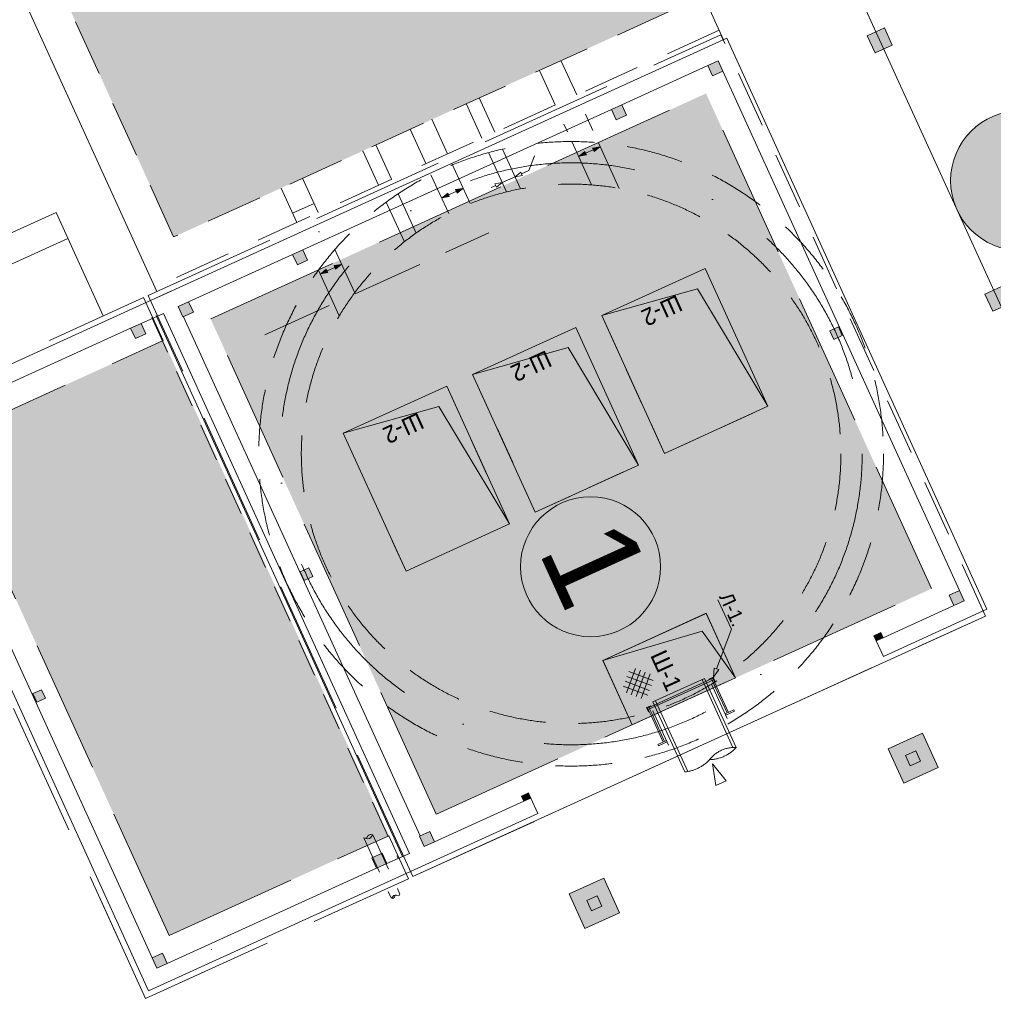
# Model space of a CAD drawing. Header units: millimetres. Extents: x 918404 to 1362154, y 4120617 to 4364104.
# Tile 232 of 256: x 1119153 to 1121210, y 4177681 to 4179762. Entities that reach past the tile are written whole.
import ezdxf

# ---------------------------------------------------------------- set-up
doc = ezdxf.new("R2010")
doc.units = ezdxf.units.MM
doc.header["$MEASUREMENT"] = 0
for name, pattern in [('2', [115, 75, -40]), ('thk_line_type', [945, 540, -405]), ('Волнистая 2', [1000, 0, -1000, 0]), ('Невидимая', [391.222223, 282.222223, -109]), ('Невидимая (копия)', [210, 150, -60]), ('Разомкнутая (копия)', [125, 80, -45]), ('Штриховая (копия)', [190, 120, -70]), ('Штрихпунктирная', [670.277762, 352.777767, -176.388884, 0, -141.111112])]:
    doc.linetypes.add(name, pattern=pattern)
for name, color, linetype in [('+(газон)', 7, 'Continuous'), ('DIMS', 7, 'Continuous'), ('выноски', 7, 'Continuous'), ('Конструктив - Несущий', 7, 'Continuous'), ('Конструктив - Ограждающий', 7, 'Continuous')]:
    doc.layers.add(name, color=color, linetype=linetype)
for name, color, linetype, lineweight in [('+(газон)_Ном._пера__7', 7, 'Continuous', 18), ('0_Ном._пера__1', 1, 'Continuous', 18), ('0_Ном._пера__1_Ном._пера__5', 5, 'Continuous', 18), ('0_Ном._пера__255_Ном._пера__255', 255, 'Continuous', 18), ('0_Ном._пера__7', 7, 'Continuous', 18), ('0_Ном._пера__7_Ном._пера__5', 5, 'Continuous', 18), ('0_Ном._пера__7_Ном._пера__7', 7, 'Continuous', 18), ('1_Ном._пера__7', 7, 'Continuous', 18), ('DIMS_Ном._пера__20', 20, 'Continuous', 18), ('DIMS_Ном._пера__7', 7, 'Continuous', 18), ('ENGLISH_Ном._пера__7', 7, 'Continuous', 18), ('Fills_Ном._пера__1', 1, 'Continuous', 18), ('Fills_Ном._пера__234', 234, 'Continuous', 18), ('Lines_Ном._пера__7', 7, 'Continuous', 18), ('REFERENK_Ном._пера__7', 7, 'Continuous', 18), ('REFERENK_Ном._пера__7_Ном._пера__7', 7, 'Continuous', 18), ('RUSSIAN_Ном._пера__7', 7, 'Continuous', 18), ('text_Ном._пера__7', 7, 'Continuous', 18), ('выноски_Ном._пера__20', 20, 'Continuous', 18), ('выноски_Ном._пера__7', 7, 'Continuous', 18), ('Зоп. К._Ном._пера__1', 1, 'Continuous', 18), ('Конструктив - Несущий_Ном._пера__1', 1, 'Continuous', 18), ('Конструктив - Несущий_Ном._пера__3', 3, 'Continuous', 18), ('Конструктив - Несущий_Ном._пера__41', 41, 'Continuous', 18), ('Конструктив - Ограждающий_Ном._пера__7', 7, 'Continuous', 18)]:
    doc.layers.add(name, color=color, linetype=linetype, lineweight=lineweight)
doc.styles.add('СГЕНЕРИР_СТИЛЬ_2', font='arial.ttf')
doc.styles.add('СГЕНЕРИР_СТИЛЬ_3', font='txt')

# ---------------------------------------------------------------- blocks, each defined once
blk = doc.blocks.new('Стена_134', base_point=(1119455.9, 4179142.9))
at = {"layer": 'Конструктив - Ограждающий_Ном._пера__7', "linetype": 'Continuous', "flags": 128}
for points in [[(1120646.8, 4179722.5), (1119441.8, 4179173.8)], [(1120425.1, 4179582), (1120607.1, 4179664.8)], [(1119751.6, 4179275.3), (1120403.2, 4179572)], [(1119510, 4179165.4), (1119729.7, 4179265.4)]]:
    blk.add_lwpolyline(points, dxfattribs=at)
blk = doc.blocks.new('Стена_135', base_point=(1120233.8, 4178114.8))
at = {"layer": 'Конструктив - Ограждающий_Ном._пера__7', "linetype": 'Continuous', "flags": 128}
for points in [[(1120218.4, 4178110), (1120029.7, 4178024.1)], [(1120247.9, 4178083.9), (1120233, 4178116.7)], [(1119425.1, 4177709.3), (1120247.9, 4178083.9)], [(1119976.3, 4177999.8), (1119929, 4177978.3)], [(1119907.2, 4177968.3), (1119464.8, 4177766.9)]]:
    blk.add_lwpolyline(points, dxfattribs=at)
blk = doc.blocks.new('Стена_136', base_point=(1118920.7, 4178899.2))
at = {"layer": 'Конструктив - Ограждающий_Ном._пера__7', "linetype": 'Continuous', "flags": 128}
for points in [[(1118875.7, 4178916.1), (1119425.1, 4177709.3)], [(1119433.1, 4177778.8), (1118933.3, 4178876.4)]]:
    blk.add_lwpolyline(points, dxfattribs=at)
blk = doc.blocks.new('Стена_137', base_point=(1118920.7, 4178899.2))
at = {"layer": 'Конструктив - Ограждающий_Ном._пера__7', "linetype": 'Continuous', "flags": 128}
for points in [[(1119470.9, 4179187.1), (1118875.7, 4178916.1)], [(1119409.4, 4179119.5), (1119456.7, 4179141.1)], [(1118945.2, 4178908.2), (1119387.5, 4179109.6)]]:
    blk.add_lwpolyline(points, dxfattribs=at)
blk = doc.blocks.new('Стена_138', base_point=(1121157.8, 4178518))
at = {"layer": 'Конструктив - Ограждающий_Ном._пера__7', "linetype": 'Continuous', "flags": 128}
for points in [[(1121196.2, 4178515.7), (1120646.8, 4179722.5)], [(1120638.9, 4179652.9), (1121138.6, 4178555.4)]]:
    blk.add_lwpolyline(points, dxfattribs=at)
blk = doc.blocks.new('Стена_139', base_point=(1119472.2, 4179150.4))
at = {"layer": 'Конструктив - Ограждающий_Ном._пера__7', "linetype": 'Continuous', "flags": 128}
for points in [[(1119456.7, 4179141.1), (1119976.3, 4177999.8)], [(1119999.1, 4178036.6), (1119499.4, 4179134.1)]]:
    blk.add_lwpolyline(points, dxfattribs=at)
blk = doc.blocks.new('Стена_140', base_point=(1121157.8, 4178518))
at = {"layer": 'Конструктив - Ограждающий_Ном._пера__7', "linetype": 'Continuous', "flags": 128}
for points in [[(1121126.7, 4178523.6), (1120977.4, 4178455.6)], [(1120977.8, 4178416.2), (1121196.2, 4178515.7)], [(1120962.9, 4178449), (1120977.8, 4178416.2)]]:
    blk.add_lwpolyline(points, dxfattribs=at)
blk = doc.blocks.new('Колонна_451', base_point=(1120367.2, 4177894.3))
at = {"layer": 'Конструктив - Несущий_Ном._пера__1', "linetype": 'Continuous', "lineweight": 18}
blk.add_hatch(color=14, dxfattribs=at).paths.add_polyline_path([(1120420.2, 4177874.4), (1120387, 4177947.3), (1120314.2, 4177914.1), (1120347.4, 4177841.3)])
at = {"layer": 'Конструктив - Несущий_Ном._пера__3', "linetype": 'Continuous', "flags": 128}
blk.add_lwpolyline([(1120420.2, 4177874.4), (1120387, 4177947.3), (1120314.2, 4177914.1), (1120347.4, 4177841.3)], close=True, dxfattribs=at)
blk = doc.blocks.new('Колонна_452', base_point=(1119504.1, 4179149.5))
at = {"layer": 'Конструктив - Несущий_Ном._пера__41', "linetype": 'Continuous'}
blk.add_hatch(color=256, dxfattribs=at).paths.add_polyline_path([(1119510, 4179165.4), (1119488.2, 4179155.4), (1119498.1, 4179133.6), (1119520, 4179143.5)])
at = {"layer": 'Конструктив - Несущий_Ном._пера__41', "linetype": 'Continuous', "flags": 128}
blk.add_lwpolyline([(1119510, 4179165.4), (1119488.2, 4179155.4), (1119498.1, 4179133.6), (1119520, 4179143.5)], close=True, dxfattribs=at)
blk = doc.blocks.new('Колонна_453', base_point=(1120013.8, 4178030))
at = {"layer": 'Конструктив - Несущий_Ном._пера__41', "linetype": 'Continuous'}
blk.add_hatch(color=256, dxfattribs=at).paths.add_polyline_path([(1120019.7, 4178045.9), (1119997.9, 4178036), (1120007.8, 4178014.1), (1120029.7, 4178024.1)])
at = {"layer": 'Конструктив - Несущий_Ном._пера__41', "linetype": 'Continuous', "flags": 128}
blk.add_lwpolyline([(1120019.7, 4178045.9), (1119997.9, 4178036), (1120007.8, 4178014.1), (1120029.7, 4178024.1)], close=True, dxfattribs=at)
blk = doc.blocks.new('Колонна_454', base_point=(1120367.2, 4177894.3))
at = {"layer": 'Конструктив - Несущий_Ном._пера__41', "linetype": 'Continuous'}
blk.add_hatch(color=256, dxfattribs=at).paths.add_polyline_path([(1120373.1, 4177910.2), (1120351.3, 4177900.2), (1120361.2, 4177878.4), (1120383.1, 4177888.3)])
at = {"layer": 'Конструктив - Несущий_Ном._пера__41', "linetype": 'Continuous', "flags": 128}
blk.add_lwpolyline([(1120373.1, 4177910.2), (1120351.3, 4177900.2), (1120361.2, 4177878.4), (1120383.1, 4177888.3)], close=True, dxfattribs=at)
blk = doc.blocks.new('Колонна_455', base_point=(1121040.7, 4178200.9))
at = {"layer": 'Конструктив - Несущий_Ном._пера__41', "linetype": 'Continuous'}
blk.add_hatch(color=256, dxfattribs=at).paths.add_polyline_path([(1121046.6, 4178216.8), (1121024.8, 4178206.9), (1121034.7, 4178185), (1121056.6, 4178195)])
at = {"layer": 'Конструктив - Несущий_Ном._пера__41', "linetype": 'Continuous', "flags": 128}
blk.add_lwpolyline([(1121046.6, 4178216.8), (1121024.8, 4178206.9), (1121034.7, 4178185), (1121056.6, 4178195)], close=True, dxfattribs=at)
blk = doc.blocks.new('Колонна_456', base_point=(1119745.6, 4179259.4))
at = {"layer": 'Конструктив - Несущий_Ном._пера__41', "linetype": 'Continuous'}
blk.add_hatch(color=256, dxfattribs=at).paths.add_polyline_path([(1119751.6, 4179275.3), (1119729.7, 4179265.4), (1119739.7, 4179243.5), (1119761.5, 4179253.5)])
at = {"layer": 'Конструктив - Несущий_Ном._пера__41', "linetype": 'Continuous', "flags": 128}
blk.add_lwpolyline([(1119751.6, 4179275.3), (1119729.7, 4179265.4), (1119739.7, 4179243.5), (1119761.5, 4179253.5)], close=True, dxfattribs=at)
blk = doc.blocks.new('Колонна_457', base_point=(1120419.1, 4179566.1))
at = {"layer": 'Конструктив - Несущий_Ном._пера__41', "linetype": 'Continuous'}
blk.add_hatch(color=256, dxfattribs=at).paths.add_polyline_path([(1120425.1, 4179582), (1120403.2, 4179572), (1120413.2, 4179550.2), (1120435, 4179560.1)])
at = {"layer": 'Конструктив - Несущий_Ном._пера__41', "linetype": 'Continuous', "flags": 128}
blk.add_lwpolyline([(1120425.1, 4179582), (1120403.2, 4179572), (1120413.2, 4179550.2), (1120435, 4179560.1)], close=True, dxfattribs=at)
blk = doc.blocks.new('Колонна_458', base_point=(1120223.2, 4178118.8))
at = {"layer": 'Конструктив - Несущий_Ном._пера__41', "linetype": 'Continuous'}
blk.add_hatch(color=256, dxfattribs=at).paths.add_polyline_path([(1120228, 4178127.6), (1120213.4, 4178120.9), (1120218.4, 4178110), (1120233, 4178116.7)])
at = {"layer": 'Конструктив - Несущий_Ном._пера__41', "linetype": 'Continuous', "flags": 128}
blk.add_lwpolyline([(1120228, 4178127.6), (1120213.4, 4178120.9), (1120218.4, 4178110), (1120233, 4178116.7)], close=True, dxfattribs=at)
blk = doc.blocks.new('Колонна_459', base_point=(1120967.7, 4178457.8))
at = {"layer": 'Конструктив - Несущий_Ном._пера__41', "linetype": 'Continuous'}
blk.add_hatch(color=256, dxfattribs=at).paths.add_polyline_path([(1120972.5, 4178466.5), (1120957.9, 4178459.9), (1120962.9, 4178449), (1120977.4, 4178455.6)])
at = {"layer": 'Конструктив - Несущий_Ном._пера__41', "linetype": 'Continuous', "flags": 128}
blk.add_lwpolyline([(1120972.5, 4178466.5), (1120957.9, 4178459.9), (1120962.9, 4178449), (1120977.4, 4178455.6)], close=True, dxfattribs=at)
blk = doc.blocks.new('Колонна_460', base_point=(1120877.8, 4179099.2))
at = {"layer": 'Конструктив - Несущий_Ном._пера__41', "linetype": 'Continuous'}
blk.add_hatch(color=256, dxfattribs=at).paths.add_polyline_path([(1120882.8, 4179112.4), (1120864.6, 4179104.1), (1120872.8, 4179085.9), (1120891, 4179094.2)])
at = {"layer": 'Конструктив - Несущий_Ном._пера__41', "linetype": 'Continuous', "flags": 128}
blk.add_lwpolyline([(1120882.8, 4179112.4), (1120864.6, 4179104.1), (1120872.8, 4179085.9), (1120891, 4179094.2)], close=True, dxfattribs=at)
blk = doc.blocks.new('Колонна_461', base_point=(1119194.1, 4178332.6))
at = {"layer": 'Конструктив - Несущий_Ном._пера__41', "linetype": 'Continuous'}
blk.add_hatch(color=256, dxfattribs=at).paths.add_polyline_path([(1119207.4, 4178327.6), (1119199.1, 4178345.8), (1119180.9, 4178337.5), (1119189.1, 4178319.3)])
at = {"layer": 'Конструктив - Несущий_Ном._пера__41', "linetype": 'Continuous', "flags": 128}
blk.add_lwpolyline([(1119207.4, 4178327.6), (1119199.1, 4178345.8), (1119180.9, 4178337.5), (1119189.1, 4178319.3)], close=True, dxfattribs=at)
blk = doc.blocks.new('Колонна_462', base_point=(1119758.9, 4178589.7))
at = {"layer": 'Конструктив - Несущий_Ном._пера__41', "linetype": 'Continuous'}
blk.add_hatch(color=256, dxfattribs=at).paths.add_polyline_path([(1119763.9, 4178603), (1119745.7, 4178594.7), (1119754, 4178576.5), (1119772.2, 4178584.8)])
at = {"layer": 'Конструктив - Несущий_Ном._пера__41', "linetype": 'Continuous', "flags": 128}
blk.add_lwpolyline([(1119763.9, 4178603), (1119745.7, 4178594.7), (1119754, 4178576.5), (1119772.2, 4178584.8)], close=True, dxfattribs=at)
blk = doc.blocks.new('Колонна_481', base_point=(1120623, 4179658.9))
at = {"layer": 'Конструктив - Несущий_Ном._пера__41', "linetype": 'Continuous'}
blk.add_hatch(color=256, dxfattribs=at).paths.add_polyline_path([(1120628.9, 4179674.8), (1120607.1, 4179664.8), (1120617, 4179643), (1120638.9, 4179652.9)])
at = {"layer": 'Конструктив - Несущий_Ном._пера__41', "linetype": 'Continuous', "flags": 128}
blk.add_lwpolyline([(1120628.9, 4179674.8), (1120607.1, 4179664.8), (1120617, 4179643), (1120638.9, 4179652.9)], close=True, dxfattribs=at)
blk = doc.blocks.new('Колонна_482', base_point=(1121132.6, 4178539.5))
at = {"layer": 'Конструктив - Несущий_Ном._пера__41', "linetype": 'Continuous'}
blk.add_hatch(color=256, dxfattribs=at).paths.add_polyline_path([(1121138.6, 4178555.4), (1121116.7, 4178545.4), (1121126.7, 4178523.6), (1121148.5, 4178533.5)])
at = {"layer": 'Конструктив - Несущий_Ном._пера__41', "linetype": 'Continuous', "flags": 128}
blk.add_lwpolyline([(1121138.6, 4178555.4), (1121116.7, 4178545.4), (1121126.7, 4178523.6), (1121148.5, 4178533.5)], close=True, dxfattribs=at)
blk = doc.blocks.new('Колонна_483', base_point=(1119448.9, 4177772.9))
at = {"layer": 'Конструктив - Несущий_Ном._пера__41', "linetype": 'Continuous'}
blk.add_hatch(color=256, dxfattribs=at).paths.add_polyline_path([(1119464.8, 4177766.9), (1119454.9, 4177788.8), (1119433.1, 4177778.8), (1119443, 4177757)])
at = {"layer": 'Конструктив - Несущий_Ном._пера__41', "linetype": 'Continuous', "flags": 128}
blk.add_lwpolyline([(1119464.8, 4177766.9), (1119454.9, 4177788.8), (1119433.1, 4177778.8), (1119443, 4177757)], close=True, dxfattribs=at)
blk = doc.blocks.new('Колонна_485', base_point=(1119913.1, 4177984.2))
at = {"layer": 'Конструктив - Несущий_Ном._пера__41', "linetype": 'Continuous'}
blk.add_hatch(color=256, dxfattribs=at).paths.add_polyline_path([(1119929, 4177978.3), (1119919, 4178000.1), (1119897.2, 4177990.1), (1119907.2, 4177968.3)])
at = {"layer": 'Конструктив - Несущий_Ном._пера__41', "linetype": 'Continuous', "flags": 128}
blk.add_lwpolyline([(1119929, 4177978.3), (1119919, 4178000.1), (1119897.2, 4177990.1), (1119907.2, 4177968.3)], close=True, dxfattribs=at)
blk = doc.blocks.new('Колонна_486', base_point=(1119403.4, 4179103.6))
at = {"layer": 'Конструктив - Несущий_Ном._пера__41', "linetype": 'Continuous'}
blk.add_hatch(color=256, dxfattribs=at).paths.add_polyline_path([(1119419.3, 4179097.7), (1119409.4, 4179119.5), (1119387.5, 4179109.6), (1119397.5, 4179087.7)])
at = {"layer": 'Конструктив - Несущий_Ном._пера__41', "linetype": 'Continuous', "flags": 128}
blk.add_lwpolyline([(1119419.3, 4179097.7), (1119409.4, 4179119.5), (1119387.5, 4179109.6), (1119397.5, 4179087.7)], close=True, dxfattribs=at)
blk = doc.blocks.new('Колонна_487', base_point=(1121040.7, 4178200.9))
at = {"layer": 'Конструктив - Несущий_Ном._пера__1', "linetype": 'Continuous', "lineweight": 18}
blk.add_hatch(color=14, dxfattribs=at).paths.add_polyline_path([(1120987.7, 4178220.7), (1121020.8, 4178147.9), (1121093.6, 4178181.1), (1121060.5, 4178253.9)])
at = {"layer": 'Конструктив - Несущий_Ном._пера__3', "linetype": 'Continuous', "flags": 128}
blk.add_lwpolyline([(1120987.7, 4178220.7), (1121020.8, 4178147.9), (1121093.6, 4178181.1), (1121060.5, 4178253.9)], close=True, dxfattribs=at)
blk = doc.blocks.new('Колонна_498', base_point=(1120970.2, 4179718.1))
at = {"layer": '+(газон)', "linetype": 'Continuous', "lineweight": 0, "true_color": 0x000000}
blk.add_hatch(color=18, dxfattribs=at).paths.add_polyline_path([(1120980.2, 4179744.6), (1120943.8, 4179728), (1120960.3, 4179691.6), (1120996.7, 4179708.2)])
at = {"layer": '+(газон)_Ном._пера__7', "linetype": 'Continuous', "flags": 128}
blk.add_lwpolyline([(1120980.2, 4179744.6), (1120943.8, 4179728), (1120960.3, 4179691.6), (1120996.7, 4179708.2)], close=True, dxfattribs=at)
blk = doc.blocks.new('Колонна_499', base_point=(1121218.9, 4179172.1))
at = {"layer": '+(газон)', "linetype": 'Continuous', "lineweight": 0, "true_color": 0x000000}
blk.add_hatch(color=18, dxfattribs=at).paths.add_polyline_path([(1121228.8, 4179198.5), (1121192.4, 4179182), (1121209, 4179145.6), (1121245.4, 4179162.1)])
at = {"layer": '+(газон)_Ном._пера__7', "linetype": 'Continuous', "flags": 128}
blk.add_lwpolyline([(1121228.8, 4179198.5), (1121192.4, 4179182), (1121209, 4179145.6), (1121245.4, 4179162.1)], close=True, dxfattribs=at)
blk = doc.blocks.new('Линия_73', base_point=(1120616.5, 4178188.9))
at = {"layer": '0_Ном._пера__1', "linetype": 'Continuous'}
for p, q in [((1120616.5, 4178188.9), (1120646, 4178153.1)), ((1120616.5, 4178188.9), (1120624.1, 4178143.2)), ((1120646, 4178153.1), (1120624.1, 4178143.2))]:
    blk.add_line(p, q, dxfattribs=at)
blk = doc.blocks.new('Линия_74', base_point=(1120335, 4179473.4))
at = {"layer": 'выноски_Ном._пера__20', "linetype": 'Continuous'}
for points in [[(1120335, 4179473.4), (1120350.3, 4179475.9), (1120347, 4179483.2)], [(1120378.6, 4179493.2), (1120363.3, 4179490.6), (1120366.6, 4179483.4)]]:
    blk.add_hatch(color=256, dxfattribs=at).paths.add_polyline_path(points)
for p, q in [((1120335, 4179473.4), (1120347, 4179483.2)), ((1120347, 4179483.2), (1120350.3, 4179475.9)), ((1120378.6, 4179493.2), (1120363.3, 4179490.6)), ((1120366.6, 4179483.4), (1120363.3, 4179490.6)), ((1120378.6, 4179493.2), (1120366.6, 4179483.4)), ((1120335, 4179473.4), (1120350.3, 4179475.9))]:
    blk.add_line(p, q, dxfattribs=at)
at = {"layer": 'выноски_Ном._пера__7', "linetype": 'Continuous'}
blk.add_line((1120348.6, 4179479.6), (1120365, 4179487), dxfattribs=at)
blk = doc.blocks.new('Линия_75', base_point=(1119832.5, 4179244.6))
at = {"layer": 'выноски_Ном._пера__20', "linetype": 'Continuous'}
for points in [[(1119789, 4179224.8), (1119804.2, 4179227.3), (1119800.9, 4179234.6)], [(1119832.5, 4179244.6), (1119817.3, 4179242), (1119820.6, 4179234.7)]]:
    blk.add_hatch(color=256, dxfattribs=at).paths.add_polyline_path(points)
for p, q in [((1119789, 4179224.8), (1119800.9, 4179234.6)), ((1119800.9, 4179234.6), (1119804.2, 4179227.3)), ((1119832.5, 4179244.6), (1119817.3, 4179242)), ((1119820.6, 4179234.7), (1119817.3, 4179242)), ((1119832.5, 4179244.6), (1119820.6, 4179234.7)), ((1119789, 4179224.8), (1119804.2, 4179227.3))]:
    blk.add_line(p, q, dxfattribs=at)
at = {"layer": 'выноски_Ном._пера__7', "linetype": 'Continuous'}
blk.add_line((1119818.9, 4179238.4), (1119802.6, 4179230.9), dxfattribs=at)
blk = doc.blocks.new('Линия_76', base_point=(1120089, 4179405.2))
at = {"layer": 'выноски_Ном._пера__20', "linetype": 'Continuous'}
for points in [[(1120089, 4179405.2), (1120073.7, 4179402.7), (1120077.1, 4179395.4)], [(1120045.5, 4179385.4), (1120060.7, 4179387.9), (1120057.4, 4179395.2)]]:
    blk.add_hatch(color=256, dxfattribs=at).paths.add_polyline_path(points)
for p, q in [((1120089, 4179405.2), (1120073.7, 4179402.7)), ((1120077.1, 4179395.4), (1120073.7, 4179402.7)), ((1120089, 4179405.2), (1120077.1, 4179395.4)), ((1120045.5, 4179385.4), (1120057.4, 4179395.2)), ((1120045.5, 4179385.4), (1120060.7, 4179387.9)), ((1120057.4, 4179395.2), (1120060.7, 4179387.9))]:
    blk.add_line(p, q, dxfattribs=at)
at = {"layer": 'выноски_Ном._пера__7', "linetype": 'Continuous'}
blk.add_line((1120075.4, 4179399), (1120059.1, 4179391.6), dxfattribs=at)
blk = doc.blocks.new('Линия_77', base_point=(1120229.1, 4179443.3))
at = {"layer": 'выноски_Ном._пера__20', "linetype": 'Continuous'}
for p, q in [((1120199.8, 4179430), (1120211.7, 4179439.8)), ((1120211.7, 4179439.8), (1120215, 4179432.5)), ((1120199.8, 4179430), (1120215, 4179432.5))]:
    blk.add_line(p, q, dxfattribs=at)
at = {"layer": 'выноски_Ном._пера__7', "linetype": 'Continuous'}
blk.add_line((1120229.1, 4179443.3), (1120213.4, 4179436.1), dxfattribs=at)
blk = doc.blocks.new('Линия_78', base_point=(1120149.5, 4179407.1))
at = {"layer": 'выноски_Ном._пера__20', "linetype": 'Continuous'}
for p, q in [((1120172.5, 4179417.5), (1120157.2, 4179415)), ((1120172.5, 4179417.5), (1120160.6, 4179407.7)), ((1120160.6, 4179407.7), (1120157.2, 4179415))]:
    blk.add_line(p, q, dxfattribs=at)
at = {"layer": 'выноски_Ном._пера__7', "linetype": 'Continuous'}
blk.add_line((1120149.5, 4179407.1), (1120158.9, 4179411.3), dxfattribs=at)
blk = doc.blocks.new('Линия_80', base_point=(1120656.6, 4178473.7))
at = {"layer": 'DIMS_Ном._пера__20', "linetype": 'Continuous'}
for p, q in [((1120618.7, 4178372.4), (1120620.6, 4178391.6)), ((1120618.7, 4178372.4), (1120629.9, 4178388.1)), ((1120620.6, 4178391.6), (1120629.9, 4178388.1))]:
    blk.add_line(p, q, dxfattribs=at)
at = {"layer": 'DIMS_Ном._пера__7', "linetype": 'Continuous'}
blk.add_line((1120656.6, 4178473.7), (1120625.2, 4178389.9), dxfattribs=at)

msp = doc.modelspace()

# ---------------------------------------------------------------- hatches: boundary and pattern name
at = {"layer": '0_Ном._пера__255_Ном._пера__255', "linetype": 'Continuous'}
for points in [[(1121402.3, 4179483, 1), (1121133.1, 4179360.5, 1)], [(1120224.5, 4178544.4, -1), (1120493.8, 4178666.9, -1)]]:
    msp.add_hatch(color=256, dxfattribs=at).paths.add_polyline_path(points)
at = {"layer": 'Fills_Ном._пера__1', "linetype": 'Continuous', "lineweight": 18}
for points in [[(1120733.9, 4178944.7), (1120585, 4179193.2), (1120382.9, 4179136.5), (1120601.3, 4179235.9)], [(1120460.8, 4178820.4), (1120311.9, 4179068.9), (1120109.8, 4179012.2), (1120328.2, 4179111.6)], [(1120187.8, 4178696.1), (1120038.9, 4178944.6), (1119836.8, 4178887.8), (1120055.2, 4178987.3)], [(1120665.7, 4178370.5), (1120603.6, 4178506.8), (1120385.2, 4178407.4), (1120594.9, 4178469.2)]]:
    msp.add_hatch(color=14, dxfattribs=at).paths.add_polyline_path(points)
at = {"layer": 'Зоп. К._Ном._пера__1', "linetype": 'Continuous', "lineweight": 18}
for points in [[(1120525, 4179779.1), (1120201.7, 4180489), (1119155.1, 4180012.4), (1119478.3, 4179302.6)], [(1121079.7, 4178559.3), (1120603.2, 4179605.9), (1119556.5, 4179129.4), (1120033, 4178082.7)], [(1119456.4, 4179083.8), (1119932.9, 4178037.2), (1119468.8, 4177825.9), (1118992.2, 4178872.5)]]:
    msp.add_hatch(color=14, dxfattribs=at).paths.add_polyline_path(points)

# ---------------------------------------------------------------- linework, layer by layer
at = {"layer": '0_Ном._пера__1_Ном._пера__5', "linetype": 'Continuous'}
msp.add_circle((1121267.7, 4179421.8), 147.9, dxfattribs=at)
at = {"layer": '0_Ном._пера__7', "linetype": 'Невидимая (копия)'}
msp.add_line((1119670.7, 4179095.5), (1120144.5, 4179311.2), dxfattribs=at)
at = {"layer": '0_Ном._пера__7', "linetype": 'Continuous'}
for p, q in [((1120617.7, 4178369.8), (1120479.8, 4178307)), ((1120619.1, 4178366.9), (1120481.1, 4178304.1)), ((1120609.4, 4178367.8), (1120618.5, 4178372)), ((1120610.1, 4178366.4), (1120609.4, 4178367.8)), ((1120617.7, 4178369.8), (1120610.1, 4178366.4)), ((1120622.7, 4178351.2), (1120616.1, 4178365.6)), ((1120617.7, 4178369.8), (1120625.6, 4178352.6)), ((1120621.2, 4178362.2), (1120617.7, 4178369.8)), ((1120618.5, 4178372), (1120622.7, 4178362.9)), ((1120622.7, 4178362.9), (1120621.2, 4178362.2)), ((1120486.7, 4178312), (1120477.6, 4178307.8)), ((1120477.6, 4178307.8), (1120481.8, 4178298.7)), ((1120479.8, 4178307), (1120487.4, 4178310.5)), ((1120479.8, 4178307), (1120487.6, 4178289.7)), ((1120483.2, 4178299.4), (1120479.8, 4178307)), ((1120481.8, 4178298.7), (1120483.2, 4178299.4)), ((1120490.5, 4178291.1), (1120484, 4178305.4)), ((1120487.4, 4178310.5), (1120486.7, 4178312))]:
    msp.add_line(p, q, dxfattribs=at)
at = {"layer": '0_Ном._пера__7', "linetype": '2'}
for p, q in [((1120647.6, 4178296.6), (1120622.7, 4178351.2)), ((1120625.6, 4178352.6), (1120650.5, 4178297.9)), ((1120661.8, 4178303.1), (1120643.6, 4178294.8)), ((1120643.6, 4178294.8), (1120644.8, 4178292.1)), ((1120663, 4178300.4), (1120644.8, 4178292.1)), ((1120661.8, 4178303.1), (1120663, 4178300.4)), ((1120487.6, 4178289.7), (1120512.5, 4178235.1)), ((1120515.4, 4178236.5), (1120490.5, 4178291.1)), ((1120501.2, 4178230), (1120519.4, 4178238.3)), ((1120502.5, 4178227.3), (1120520.7, 4178235.5)), ((1120519.4, 4178238.3), (1120520.7, 4178235.5)), ((1120501.2, 4178230), (1120502.5, 4178227.3))]:
    msp.add_line(p, q, dxfattribs=at)
at = {"layer": '0_Ном._пера__7_Ном._пера__5', "linetype": 'Continuous'}
msp.add_circle((1120359.2, 4178605.6), 147.9, dxfattribs=at)
at = {"layer": '0_Ном._пера__7_Ном._пера__7', "linetype": 'Continuous'}
for p, q in [((1121964.7, 4177533.9), (1120390.1, 4180992.3)), ((1119419.2, 4177693.4), (1119321.3, 4177908.5)), ((1119552.2, 4177754), (1119419.2, 4177693.4))]:
    msp.add_line(p, q, dxfattribs=at)
at = {"layer": '1_Ном._пера__7', "linetype": 'Continuous', "flags": 128}
for points in [[(1119899.3, 4178039.3), (1119895.1, 4178039.9), (1119893.4, 4178039.4), (1119890.6, 4178038.4), (1119888.6, 4178036.7), (1119886, 4178032.3), (1119880.1, 4178033)], [(1119899.3, 4178039.3), (1119896.6, 4178035.4), (1119895.2, 4178033.1), (1119892.1, 4178031.4), (1119888.9, 4178030.8), (1119885.8, 4178031.6), (1119880.1, 4178033)], [(1119956.3, 4177913.9), (1119955, 4177911), (1119953.1, 4177910.1), (1119950.1, 4177910.5), (1119948.2, 4177911.4), (1119946.1, 4177911.7), (1119943.8, 4177911.1), (1119942, 4177909.2), (1119939.9, 4177906.9), (1119938.1, 4177905.6)], [(1119938.1, 4177905.6), (1119941, 4177904.4), (1119942.9, 4177905.5), (1119945, 4177907.1), (1119946.4, 4177911.7)]]:
    msp.add_lwpolyline(points, dxfattribs=at)
at = {"layer": 'DIMS_Ном._пера__7', "linetype": 'Штриховая (копия)'}
for p, q in [((1119478.3, 4179302.6), (1119155.1, 4180012.4)), ((1120525, 4179779.1), (1119478.3, 4179302.6)), ((1120630.9, 4179739.4), (1119438.7, 4179196.6)), ((1121193.9, 4178501.4), (1120634.5, 4179730.1)), ((1120319.7, 4179504.3), (1120361.5, 4179412.7)), ((1120375.8, 4179501.8), (1120419.8, 4179405.2)), ((1120143.6, 4179480.9), (1120181.5, 4179397.7)), ((1120173.2, 4179488.2), (1120211.5, 4179404.3)), ((1120066.2, 4179457.8), (1120104.8, 4179373.1)), ((1120022, 4179434.2), (1120059.4, 4179352.2)), ((1119927.5, 4179376.4), (1119965.8, 4179292.4)), ((1119952.5, 4179393.8), (1119990.4, 4179310.7)), ((1119819.2, 4179276.4), (1119860.9, 4179184.8)), ((1119784.3, 4179232.5), (1119828.3, 4179135.8))]:
    msp.add_line(p, q, dxfattribs=at)
at = {"layer": 'DIMS_Ном._пера__7', "linetype": 'Невидимая'}
for p, q in [((1119424.6, 4179179.2), (1120634.5, 4179730.1)), ((1119557, 4179129.6), (1120603.2, 4179605.9)), ((1121079.7, 4178559.3), (1120603.2, 4179605.9)), ((1118859.8, 4178922), (1119415, 4179174.8)), ((1119456.4, 4179083.8), (1119415, 4179174.8)), ((1119984, 4177950.6), (1119424.6, 4179179.2)), ((1120033, 4178082.8), (1119556.5, 4179129.4)), ((1118992.2, 4178872.5), (1119456.4, 4179083.8)), ((1119419.2, 4177693.4), (1118859.8, 4178922)), ((1119468.8, 4177825.9), (1118992.2, 4178872.5)), ((1120033.5, 4178083), (1121079.7, 4178559.3)), ((1119984, 4177950.6), (1121193.9, 4178501.4)), ((1120233, 4178116.7), (1120247.9, 4178083.9)), ((1119468.8, 4177825.9), (1119932.9, 4178037.2)), ((1119974.4, 4177946.2), (1119932.9, 4178037.2)), ((1119984, 4177950.6), (1119979, 4177961.5)), ((1119419.2, 4177693.4), (1119974.4, 4177946.2))]:
    msp.add_line(p, q, dxfattribs=at)
at = {"layer": 'DIMS_Ном._пера__7', "linetype": 'Разомкнутая (копия)'}
for p, q in [((1120296.7, 4179675.6), (1120364.2, 4179527.3)), ((1120251.3, 4179654.8), (1120310.4, 4179524.8)), ((1120096.5, 4179584.4), (1120133.9, 4179502.2)), ((1120123.8, 4179596.8), (1120161.2, 4179514.6)), ((1120023.7, 4179551.3), (1120061.1, 4179469)), ((1119978.2, 4179530.5), (1120015.6, 4179448.3)), ((1119878.1, 4179485), (1119915.5, 4179402.7)), ((1119905.4, 4179497.4), (1119942.8, 4179415.1)), ((1119750.7, 4179426.9), (1119788.1, 4179344.7)), ((1119705.2, 4179406.1), (1119742.6, 4179324)), ((1119729.4, 4179352.9), (1119774.9, 4179373.7)), ((1119784.8, 4179314.6), (1119785.6, 4179312.8)), ((1120382.8, 4179136.5), (1120515.5, 4178845.2)), ((1120109.8, 4179012.2), (1120242.4, 4178720.9)), ((1120055.2, 4178987.3), (1120187.8, 4178696.1)), ((1120515.4, 4178845.3), (1120733.9, 4178944.7)), ((1119836.8, 4178887.9), (1119969.4, 4178596.6)), ((1120242.4, 4178721), (1120460.8, 4178820.4)), ((1120447.1, 4178271.3), (1120385, 4178407.9)), ((1120614.4, 4178357.4), (1120651.9, 4178275)), ((1120616.1, 4178365.6), (1120614.8, 4178368.5)), ((1120484, 4178305.4), (1120482.7, 4178308.4)), ((1120490.8, 4178301.1), (1120528.4, 4178218.7))]:
    msp.add_line(p, q, dxfattribs=at)
at = {"layer": 'DIMS_Ном._пера__7', "linetype": 'Continuous'}
for p, q in [((1120656.6, 4178473.7), (1120628.3, 4178535.8)), ((1121193.9, 4178501.4), (1119984, 4177950.6))]:
    msp.add_line(p, q, dxfattribs=at)
at = {"layer": 'DIMS_Ном._пера__7', "linetype": 'thk_line_type'}
for p, q in [((1120600.2, 4178369.5), (1120491, 4178319.8)), ((1120660.1, 4178223.5), (1120594.7, 4178367.1)), ((1120666.7, 4178223.4), (1120600.2, 4178369.5)), ((1120558.3, 4178171.9), (1120491, 4178319.8)), ((1120564.5, 4178172.8), (1120496.4, 4178322.3))]:
    msp.add_line(p, q, dxfattribs=at)
at = {"layer": 'DIMS_Ном._пера__7', "linetype": 'Штриховая (копия)'}
for radius in [660, 570]:
    msp.add_circle((1120318.1, 4178844.3), radius, dxfattribs=at)
at = {"layer": 'DIMS_Ном._пера__7', "linetype": 'Штрихпунктирная'}
msp.add_circle((1120318.1, 4178844.3), 615, dxfattribs=at)
at = {"layer": 'DIMS_Ном._пера__7', "linetype": 'thk_line_type'}
for centre, radius, start, end in [((1120662.5, 4178158.4), 65.2, 86.2823, 142.6773), ((1120608.1, 4178277.8), 80, 271.8388, 317.1208), ((1120548.9, 4178256.6), 85.3, 276.3215, 316.4237)]:
    msp.add_arc(centre, radius, start, end, dxfattribs=at)
at = {"layer": 'ENGLISH_Ном._пера__7', "linetype": 'Continuous'}
for p, q in [((1120382.9, 4179136.5), (1120601.3, 4179235.9)), ((1120601.3, 4179235.9), (1120733.9, 4178944.7)), ((1120515.5, 4178845.2), (1120382.9, 4179136.5)), ((1120109.8, 4179012.2), (1120328.2, 4179111.6)), ((1120328.2, 4179111.6), (1120460.8, 4178820.4)), ((1120242.4, 4178720.9), (1120109.8, 4179012.2)), ((1120055.2, 4178987.3), (1119836.8, 4178887.8)), ((1120187.8, 4178696.1), (1120055.2, 4178987.3)), ((1120733.9, 4178944.7), (1120515.5, 4178845.2)), ((1119836.8, 4178887.8), (1119969.4, 4178596.6)), ((1120460.8, 4178820.4), (1120242.4, 4178720.9)), ((1119969.4, 4178596.6), (1120187.8, 4178696.1)), ((1120603.4, 4178507.3), (1120385, 4178407.8)), ((1120665.6, 4178370.8), (1120603.4, 4178507.3)), ((1120385, 4178407.9), (1120447.1, 4178271.3)), ((1120665.6, 4178370.7), (1120447.1, 4178271.3))]:
    msp.add_line(p, q, dxfattribs=at)
at = {"layer": 'Fills_Ном._пера__234', "linetype": 'Continuous', "flags": 128}
for points in [[(1120733.9, 4178944.7), (1120585, 4179193.2), (1120382.9, 4179136.5), (1120601.3, 4179235.9)], [(1120460.8, 4178820.4), (1120311.9, 4179068.9), (1120109.8, 4179012.2), (1120328.2, 4179111.6)], [(1120187.8, 4178696.1), (1120038.9, 4178944.6), (1119836.8, 4178887.8), (1120055.2, 4178987.3)], [(1120665.7, 4178370.5), (1120603.6, 4178506.8), (1120385.2, 4178407.4), (1120594.9, 4178469.2)]]:
    msp.add_lwpolyline(points, close=True, dxfattribs=at)
at = {"layer": 'Lines_Ном._пера__7', "linetype": 'Continuous'}
for p, q in [((1120640, 4179719.4), (1120241.4, 4180594.9)), ((1119442.8, 4179187.5), (1119049.2, 4180052.1)), ((1119230, 4179354.3), (1118956.9, 4179230)), ((1119329.4, 4179135.9), (1119230, 4179354.3)), ((1119254.8, 4179299.7), (1118981.8, 4179175.4))]:
    msp.add_line(p, q, dxfattribs=at)
at = {"layer": 'REFERENK_Ном._пера__7', "linetype": 'Разомкнутая (копия)'}
for p, q in [((1119432.3, 4179132.2), (1119952.7, 4177989.1)), ((1119880.1, 4178033), (1119938.1, 4177905.6)), ((1119899.3, 4178039.3), (1119956.3, 4177913.9))]:
    msp.add_line(p, q, dxfattribs=at)
at = {"layer": 'REFERENK_Ном._пера__7', "linetype": 'Continuous'}
for p, q in [((1119441.4, 4179136.3), (1119961.8, 4177993.2)), ((1120446.9, 4178271.8), (1120385, 4178407.8))]:
    msp.add_line(p, q, dxfattribs=at)
at = {"layer": 'REFERENK_Ном._пера__7_Ном._пера__7', "linetype": 'Continuous'}
msp.add_line((1119558.5, 4177796), (1119558.3, 4177796.5), dxfattribs=at)
msp.add_line((1119558.5, 4177796), (1119558.3, 4177796.5), dxfattribs=at)
at = {"layer": 'выноски_Ном._пера__7', "linetype": 'Continuous'}
for p, q in [((1120229.1, 4179443.3), (1120240.7, 4179474.4)), ((1120172.5, 4179417.5), (1120199.8, 4179430)), ((1120454.1, 4178390.6), (1120434.9, 4178339.1)), ((1120440, 4178384.1), (1120491.5, 4178364.9)), ((1120464.4, 4178386.7), (1120445.2, 4178335.2)), ((1120474.7, 4178382.9), (1120455.5, 4178331.4)), ((1120485, 4178379), (1120465.8, 4178327.5)), ((1120432.3, 4178363.5), (1120483.8, 4178344.3)), ((1120436.1, 4178373.8), (1120487.6, 4178354.6)), ((1120428.4, 4178353.2), (1120479.9, 4178334))]:
    msp.add_line(p, q, dxfattribs=at)

# ---------------------------------------------------------------- block references
at = {"layer": '+(газон)'}
for name, p in [('Колонна_498', (1120970.2, 4179718.1)), ('Колонна_499', (1121218.9, 4179172.1))]:
    msp.add_blockref(name, p, dxfattribs=at)
at = {"linetype": 'Волнистая 2'}
msp.add_blockref('Линия_73', (1120616.5, 4178188.9), dxfattribs=at)
at = {"layer": 'DIMS', "linetype": 'Continuous'}
msp.add_blockref('Линия_80', (1120656.6, 4178473.7), dxfattribs=at)
at = {"layer": 'выноски', "linetype": 'Continuous'}
for name, p in [('Линия_74', (1120335, 4179473.4)), ('Линия_77', (1120229.1, 4179443.3)), ('Линия_78', (1120149.5, 4179407.1)), ('Линия_76', (1120089, 4179405.2)), ('Линия_75', (1119832.5, 4179244.6))]:
    msp.add_blockref(name, p, dxfattribs=at)
at = {"layer": 'Конструктив - Несущий', "color": 41, "lineweight": 18}
for name, p in [('Колонна_481', (1120623, 4179658.9)), ('Колонна_457', (1120419.1, 4179566.1)), ('Колонна_456', (1119745.6, 4179259.4)), ('Колонна_452', (1119504.1, 4179149.5)), ('Колонна_486', (1119403.4, 4179103.6)), ('Колонна_460', (1120877.8, 4179099.2)), ('Колонна_462', (1119758.9, 4178589.7)), ('Колонна_482', (1121132.6, 4178539.5)), ('Колонна_459', (1120967.7, 4178457.8)), ('Колонна_461', (1119194.1, 4178332.6)), ('Колонна_455', (1121040.7, 4178200.9)), ('Колонна_458', (1120223.2, 4178118.8)), ('Колонна_453', (1120013.8, 4178030)), ('Колонна_485', (1119913.1, 4177984.2)), ('Колонна_454', (1120367.2, 4177894.3)), ('Колонна_483', (1119448.9, 4177772.9))]:
    msp.add_blockref(name, p, dxfattribs=at)
at = {"layer": 'Конструктив - Несущий', "color": 3, "lineweight": 18}
for name, p in [('Колонна_487', (1121040.7, 4178200.9)), ('Колонна_451', (1120367.2, 4177894.3))]:
    msp.add_blockref(name, p, dxfattribs=at)
at = {"layer": 'Конструктив - Ограждающий'}
for name, p in [('Стена_134', (1119455.9, 4179142.9)), ('Стена_138', (1121157.8, 4178518)), ('Стена_137', (1118920.7, 4178899.2)), ('Стена_139', (1119472.2, 4179150.4)), ('Стена_136', (1118920.7, 4178899.2)), ('Стена_140', (1121157.8, 4178518)), ('Стена_135', (1120233.8, 4178114.8))]:
    msp.add_blockref(name, p, dxfattribs=at)

# ---------------------------------------------------------------- texts
at = {"layer": '0_Ном._пера__7_Ном._пера__5', "linetype": 'Continuous', "insert": (1120310.7, 4178501.4), "char_height": 197.22, "attachment_point": 9, "rotation": 294.4798, "style": 'СГЕНЕРИР_СТИЛЬ_2'}
msp.add_mtext('{1}', dxfattribs=at)
at = {"layer": 'RUSSIAN_Ном._пера__7', "linetype": 'Continuous', "char_height": 36, "attachment_point": 8, "style": 'СГЕНЕРИР_СТИЛЬ_3'}
for s, insert, rotation in [('{Ш-2}', (1120502.4, 4179163.5), 204.4798), ('{Ш-2}', (1120226.3, 4179046), 204.4798), ('{Ш-2}', (1119956.3, 4178914.9), 204.4798), ('{Ш-1}', (1120502.6, 4178379), 294.4798)]:
    msp.add_mtext(s, dxfattribs=dict(at, insert=insert, rotation=rotation))
at = {"layer": 'text_Ном._пера__7', "linetype": 'Continuous', "insert": (1120644.9, 4178509.1), "char_height": 30, "attachment_point": 8, "rotation": 294.4798, "style": 'СГЕНЕРИР_СТИЛЬ_3'}
msp.add_mtext('{Л-1.}', dxfattribs=at)

doc.saveas('drawing.dxf')
